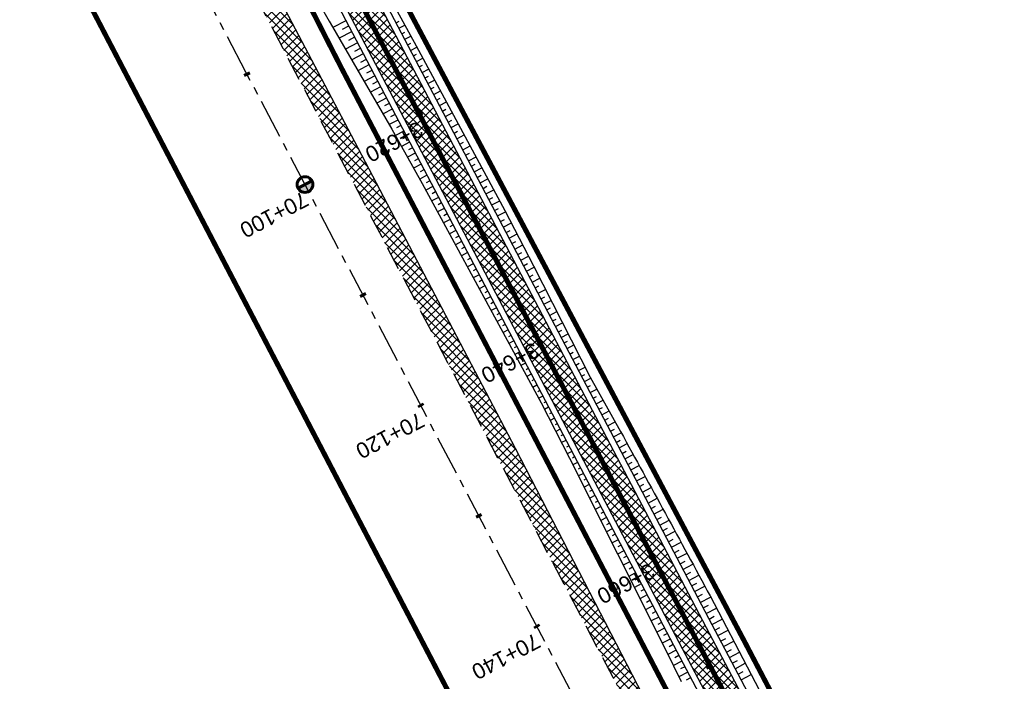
# Model space of a CAD drawing. Header units: metres. Extents: x 7529682 to 7533751, y 5721195 to 5727842.
# Tile 39 of 210: x 7531371 to 7531450, y 5724556 to 5724609. Entities that reach past the tile are written whole.
import ezdxf

# ---------------------------------------------------------------- set-up
doc = ezdxf.new("R2010")
doc.units = ezdxf.units.M
for name, pattern in [('817-dzialki-09-05-04$0$HIDDEN', [0.375, 0.25, -0.125]), ('ACAD_ISO05W100', [33, 24, -3, 0, -3, 0, -3]), ('CENTER', [50.8, 31.75, -6.35, 6.35, -6.35]), ('CENTER2', [28.575, 19.05, -3.175, 3.175, -3.175]), ('HIDDEN', [9.525, 6.35, -3.175])]:
    doc.linetypes.add(name, pattern=pattern)
for name, color, linetype in [('C-DROGI-SYTUACJA', 7, 'Continuous'), ('C-DROGI-SYTUACJA-ETYKIETY', 7, 'Continuous'), ('D-hatch-pobocza', 131, 'Continuous'), ('D-pobocza', 60, 'Continuous'), ('D-rowy', 160, 'Continuous'), ('D-skarpa', 2, 'Continuous'), ('D-skarpa-kreskowanie', 2, 'Continuous')]:
    doc.layers.add(name, color=color, linetype=linetype)
for name, color, linetype, lineweight, true_color in [('D-ewidencja-numery', 7, 'Continuous', 50, 0x40ff00), ('D-hatch-ciag-pieszo-rowerowy', 7, 'Continuous', 13, 0xff9f80), ('D-LR-etap-III', 7, '817-dzialki-09-05-04$0$HIDDEN', 50, 0x00008f)]:
    doc.layers.add(name, color=color, linetype=linetype, lineweight=lineweight, true_color=true_color)
for name, color, linetype, lineweight in [('D-krawędzie', 3, 'Continuous', 30), ('D-obrzeża', 2, 'Continuous', 30), ('D-oś', 10, 'CENTER', 30), ('D-pas-drogowy', 7, 'ACAD_ISO05W100', 50)]:
    doc.layers.add(name, color=color, linetype=linetype, lineweight=lineweight)
doc.layers.add('poprzeczki', color=7, linetype='Continuous', true_color=0x0000c7)
doc.styles.get("Standard").update_dxf_attribs({"font": 'arial.ttf'})

# ---------------------------------------------------------------- blocks, each defined once
blk = doc.blocks.new('kilometraz')
at = {"linetype": 'ByBlock', "lineweight": -2}
blk.add_hatch(color=0, dxfattribs=at).paths.add_polyline_path([(0, -0.28125, 0.41421356), (0.28125, 0, 0.41421356), (0, 0.28125)])
at = {"color": 0, "linetype": 'ByBlock', "lineweight": -2}
blk.add_line((0, 0.28125), (0, -0.28125), dxfattribs=at)
blk.add_circle((0, 0), 0.28125, dxfattribs=at)
blk = doc.blocks.new('AeccTickLine')
at = {"color": 0, "linetype": 'ByBlock', "lineweight": -2}
blk.add_line((0, 1), (0, -1), dxfattribs=at)

msp = doc.modelspace()

# ---------------------------------------------------------------- hatches: boundary and pattern name
at = {"layer": 'D-hatch-ciag-pieszo-rowerowy'}
h = msp.add_hatch(dxfattribs=at)
h.set_pattern_fill('ANSI37', color=256, scale=0.15, style=0)
h.set_pattern_definition([(45, (0.88535, 0.46493), (-0.33675960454, 0.33675960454), []), (135, (0.88535, 0.46493), (-0.33675960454, -0.33675960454), [])])
h.paths.add_polyline_path([(7531426.003, 5724559.81), (7531399.692, 5724609.942), (7531381.172, 5724645.403), (7531371.149, 5724664.426), (7531369.294, 5724662.583), (7531378.958, 5724644.242), (7531397.477, 5724608.783), (7531423.79, 5724558.646), (7531445.036, 5724518.378), (7531473.71, 5724463.87), (7531482.589, 5724446.952), (7531484.87, 5724447.986), (7531475.922, 5724465.034), (7531447.248, 5724519.543)])
at = {"layer": 'D-hatch-pobocza'}
h = msp.add_hatch(dxfattribs=at)
h.set_pattern_fill('ANSI37', color=256, scale=0.15, style=0)
h.set_pattern_definition([(45, (0, 0), (-0.33675960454, 0.33675960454), []), (135, (0, 0), (-0.33675960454, -0.33675960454), [])])
h.paths.add_polyline_path([(7531410.67, 5724574.2), (7531398.06, 5724598.28), (7531373.71, 5724644.55), (7531366.184, 5724659.134), (7531365.969, 5724658.886), (7531365.498, 5724656.917), (7531373.645, 5724641.454), (7531392.162, 5724605.999), (7531418.48, 5724555.853), (7531439.727, 5724515.582), (7531476.36, 5724446.19), (7531478.829, 5724445.626), (7531467.27, 5724466.87), (7531457.65, 5724485.09), (7531437.94, 5724521.98), (7531423.89, 5724548.61)])

# ---------------------------------------------------------------- linework, layer by layer
at = {"layer": 'C-DROGI-SYTUACJA', "color": 10, "linetype": 'CENTER2', "lineweight": 35, "ltscale": 0.2}
msp.add_lwpolyline([(7531156.869, 5725074.83), (7531166.993, 5725055.55, -0.068732), (7531168.479, 5725051.432), (7531169.1, 5725048.503, 0.068783), (7531171.89, 5725040.776), (7531203.621, 5724980.378), (7531234.8, 5724921.535), (7531259.931, 5724874.055), (7531293.333, 5724810.086), (7531313.16, 5724772.033), (7531341.529, 5724719.923, -0.009023), (7531346.533, 5724710.322), (7531363.735, 5724675.815), (7531380.065, 5724644.823), (7531398.584, 5724609.363), (7531424.897, 5724559.228), (7531446.142, 5724518.961), (7531474.816, 5724464.452), (7531498.201, 5724419.897)], format="xyb", dxfattribs=at)
at = {"layer": 'D-ewidencja-numery', "color": 12, "ltscale": 15, "true_color": 0xc70000}
msp.add_lwpolyline([(7531166.31, 5725074.58), (7531172.29, 5725062.58), (7531170.59, 5725055.606), (7531173.733, 5725044.081), (7531215.342, 5724964.86), (7531238.054, 5724921.685), (7531262.39, 5724875.283), (7531295.587, 5724811.266), (7531348.488, 5724712.363), (7531363.741, 5724682.684), (7531366.987, 5724675.865), (7531382.541, 5724646.111), (7531401.299, 5724610.875), (7531428.965, 5724558.862), (7531449.111, 5724520.398), (7531477.293, 5724465.831), (7531500.996, 5724421.113)], dxfattribs=at)
at = {"layer": 'D-krawędzie', "linetype": 'HIDDEN', "ltscale": 0.3, "flags": 128}
msp.add_lwpolyline([(7530572.01, 5726166.06), (7530620.381, 5726072.761), (7530641.555, 5726032.008), (7530660.961, 5725995.07), (7530689.128, 5725941.54), (7530707.336, 5725907.032), (7530725.256, 5725873.093), (7530743.97, 5725837.654), (7530770.527, 5725787.119), (7530787.864, 5725754.267), (7530809.898, 5725712.542), (7530824.739, 5725684.389), (7530840.856, 5725653.693), (7530860.675, 5725616.154), (7530865.283, 5725607.394), (7530878.05, 5725583.08), (7530918.172, 5725507.178), (7530950.163, 5725446.305), (7530993.419, 5725364.265), (7531022.766, 5725308.719), (7531053.81, 5725249.872), (7531081.166, 5725197.875), (7531103.902, 5725154.541), (7531128.123, 5725108.448), (7531149.3, 5725068.25), (7531167.38, 5725033.767), (7531197.165, 5724976.988), (7531228.151, 5724918.034), (7531253.153, 5724870.491), (7531286.796, 5724806.654), (7531306.74, 5724768.665), (7531335.094, 5724714.652), (7531357.319, 5724672.439), (7531373.645, 5724641.454), (7531392.162, 5724605.999), (7531418.48, 5724555.853), (7531439.727, 5724515.582), (7531468.399, 5724461.077), (7531491.782, 5724416.528), (7531531.99, 5724339.833), (7531557.227, 5724291.659), (7531569.852, 5724267.577), (7531591.376, 5724226.548), (7531610.004, 5724191.103), (7531616.883, 5724177.999), (7531629.985, 5724153.025), (7531641.007, 5724132.022), (7531664.906, 5724087.617), (7531677.644, 5724064.786), (7531683.112, 5724054.988), (7531686.753, 5724048.18), (7531695.448, 5724031.697), (7531703.749, 5724015.917), (7531709.214, 5724005.514), (7531719.389, 5723986.147), (7531726.295, 5723973), (7531732.741, 5723960.736), (7531735.13, 5723956.19)], dxfattribs=at)
at = {"layer": 'D-LR-etap-III', "ltscale": 10, "flags": 128}
msp.add_lwpolyline([(7531750.474, 5723895.103, 0.4, 0.4, 0), (7531750.505, 5723895.13, 0.4, 0.4, 0), (7531682.71, 5724022.92, 0.4, 0.4, 0), (7531619.177, 5724147.204, 0.4, 0.4, 0), (7531592.309, 5724198.489, 0.4, 0.4, 0), (7531553.264, 5724272.919, 0.4, 0.4, 0), (7531504.02, 5724366.79, 0.4, 0.4, 0), (7531482.09, 5724407.62, 0.4, 0.4, 0), (7531412.35, 5724541.183, 0.4, 0.4, 0), (7531388.464, 5724586.93, 0.4, 0.4, 0), (7531345.12, 5724669.94, 0.4, 0.4, 0), (7531127.66, 5725081.67, 0.4, 0.4, 0), (7531059.253, 5725211.041, 0.4, 0.4, 0), (7531008.007, 5725307.954, 0.4, 0.4, 0), (7530964.182, 5725390.836, 0.4, 0.4, 0), (7530914.557, 5725484.684, 0.4, 0.4, 0), (7530865.243, 5725577.494, 0.4, 0.4, 0), (7530840.085, 5725624.059, 0.4, 0.4, 0), (7530802.56, 5725694.925, 0.4, 0.4, 0), (7530755.54, 5725787.51, 0.4, 0.4, 0), (7530708.718, 5725876.303, 0.4, 0.4, 0), (7530695.12, 5725902.09, 0.4, 0.4, 0), (7530642.914, 5726001.078, 0.4, 0.4, 0), (7530634.935, 5726016.147, 0.4, 0.4, 0), (7530610.82, 5726061.93, 0.4, 0.4, 0), (7530610.82, 5726061.93, 0.4, 0.4, 0), (7530607.21, 5726063.51, 0.4, 0.4, 0), (7530597.42, 5726080.68, 0.4, 0.4, 0), (7530591.16, 5726088.44, 0.4, 0.4, 0), (7530581.28, 5726107.21, 0.4, 0.4, 0), (7530571.29, 5726130.56, 0.4, 0.4, 0), (7530549.555, 5726171.527, 0.4, 0.4, 0), (7530531.014, 5726206.474, 0.4, 0.4, 0), (7530516.461, 5726236.017, 0.4, 0.4, 0), (7530500.799, 5726266.141, 0.4, 0.4, 0), (7530491.35, 5726283.94, 0.4, 0.4, 0), (7530482.4, 5726303.41, 0.4, 0.4, 0), (7530482.4, 5726303.41, 0.4, 0.4, 0), (7530450.41, 5726357.28, 0.4, 0.4, 0), (7530397.759, 5726458.5, 0.4, 0.4, 0), (7530334.708, 5726583.665, 0.4, 0.4, 0), (7530303.939, 5726645.168, 0.4, 0.4, 0), (7530300.51, 5726651.778, 0.4, 0.4, 0), (7530289.214, 5726671.967, 0.4, 0.4, 0), (7530281.54, 5726685.57, 0.4, 0.4, 0), (7530261.371, 5726724.163, 0.4, 0.4, 0), (7530254.03, 5726738.21, 0.4, 0.4, 0), (7530197.22, 5726845.06, 0.4, 0.4, 0), (7530194.71, 5726849.15, 0.4, 0.4, 0), (7530195.92, 5726850.75, 0.4, 0.4, 0), (7530170.547, 5726892.961, 0.4, 0.4, 0), (7530143.175, 5726945.066, 0.4, 0.4, 0), (7530105.06, 5727018.32, 0.4, 0.4, 0), (7530100.06, 5727027.16, 0.4, 0.4, 0), (7530062.319, 5727099.625, 0.4, 0.4, 0), (7530015.379, 5727189.42, 0.4, 0.4, 0), (7529983.208, 5727250.207, 0.4, 0.4, 0), (7529953.284, 5727306.747, 0.4, 0.4, 0), (7529900.671, 5727406.159, 0.4, 0.4, 0), (7529890.63, 5727425.131, 0.4, 0.4, 0), (7529875.155, 5727454.426, 0.4, 0.4, 0), (7529857.56, 5727487.787, 0.4, 0.4, 0), (7529835.194, 5727530.193, 0.4, 0.4, 0), (7529811.741, 5727574.662, 0.4, 0.4, 0), (7529792.102, 5727611.923, 0.4, 0.4, 0), (7529768.066, 5727657.47, 0.4, 0.4, 0), (7529755.211, 5727682.131, 0.4, 0.4, 0), (7529753.31, 5727681.13, 0.4, 0.4, 0), (7529739.21, 5727707.77, 0.4, 0.4, 0), (7529735.395, 5727711.252, 0.4, 0.4, 0), (7529725.42, 5727730.2, 0.4, 0.4, 0), (7529723.55, 5727729.88, 0.4, 0.4, 0), (7529695.567, 5727782.932, 0.4, 0.4, 0), (7529717.68, 5727794.024, 0.4, 0.4, 0), (7529736.275, 5727758.647, 0.4, 0.4, 0), (7529736.275, 5727758.647, 0.4, 0.4, 0), (7529744.511, 5727750.406, 0.4, 0.4, 0), (7529744.511, 5727750.406, 0.4, 0.4, 0), (7529750.283, 5727738.55, 0.4, 0.4, 0), (7529777.109, 5727687.569, 0.4, 0.4, 0), (7529796.515, 5727651.33, 0.4, 0.4, 0), (7529814.938, 5727616.793, 0.4, 0.4, 0), (7529839.007, 5727572.304, 0.4, 0.4, 0), (7529860.618, 5727532.509, 0.4, 0.4, 0), (7529882.349, 5727491.504, 0.4, 0.4, 0), (7529904.865, 5727449.096, 0.4, 0.4, 0), (7529920.747, 5727418.885, 0.4, 0.4, 0), (7529946.677, 5727368.547, 0.4, 0.4, 0), (7529972.025, 5727320.573, 0.4, 0.4, 0), (7529987.74, 5727290.153, 0.4, 0.4, 0), (7529996.497, 5727273.662, 0.4, 0.4, 0), (7530017.541, 5727234.203, 0.4, 0.4, 0), (7530033.054, 5727204.864, 0.4, 0.4, 0), (7530051.623, 5727170.223, 0.4, 0.4, 0), (7530069.277, 5727137.016, 0.4, 0.4, 0), (7530089.385, 5727097.534, 0.4, 0.4, 0), (7530109.713, 5727060.747, 0.4, 0.4, 0), (7530136.77, 5727011.64, 0.4, 0.4, 0), (7530162.447, 5726962.744, 0.4, 0.4, 0), (7530187.674, 5726916.992, 0.4, 0.4, 0), (7530207.821, 5726879.335, 0.4, 0.4, 0), (7530230.626, 5726834.519, 0.4, 0.4, 0), (7530262.288, 5726776.618, 0.4, 0.4, 0), (7530277.51, 5726760.213, 0.4, 0.4, 0), (7530286.037, 5726744.107, 0.4, 0.4, 0), (7530288.097, 5726735.884, 0.4, 0.4, 0), (7530290.394, 5726725.047, 0.4, 0.4, 0), (7530296.177, 5726713.583, 0.4, 0.4, 0), (7530302.726, 5726701.182, 0.4, 0.4, 0), (7530325.685, 5726657.466, 0.4, 0.4, 0), (7530343.244, 5726623.649, 0.4, 0.4, 0), (7530360.23, 5726591.747, 0.4, 0.4, 0), (7530383.209, 5726548.059, 0.4, 0.4, 0), (7530406.018, 5726503.606, 0.4, 0.4, 0), (7530427.465, 5726462.62, 0.4, 0.4, 0), (7530447.928, 5726424.388, 0.4, 0.4, 0), (7530471.127, 5726379.921, 0.4, 0.4, 0), (7530490.501, 5726343.033, 0.4, 0.4, 0), (7530509.499, 5726306.733, 0.4, 0.4, 0), (7530529.89, 5726267.244, 0.4, 0.4, 0), (7530543.852, 5726238.99, 0.4, 0.4, 0), (7530554.809, 5726218.944, 0.4, 0.4, 0), (7530559.027, 5726212.223, 0.4, 0.4, 0), (7530563.061, 5726206.41, 0.4, 0.4, 0), (7530566.934, 5726200.464, 0.4, 0.4, 0), (7530569.771, 5726194.902, 0.4, 0.4, 0), (7530571.473, 5726191.282, 0.4, 0.4, 0), (7530572.839, 5726188.025, 0.4, 0.4, 0), (7530575.295, 5726182.035, 0.4, 0.4, 0), (7530579.737, 5726173.306, 0.4, 0.4, 0), (7530583.3, 5726167.41, 0.4, 0.4, 0), (7530593.4, 5726163.33, 0.4, 0.4, 0), (7530598.618, 5726155.264, 0.4, 0.4, 0), (7530608.258, 5726140.497, 0.4, 0.4, 0), (7530603.27, 5726136.83, 0.4, 0.4, 0), (7530606.53, 5726131.84, 0.4, 0.4, 0), (7530604.239, 5726124.217, 0.4, 0.4, 0), (7530605.847, 5726121.63, 0.4, 0.4, 0), (7530608.972, 5726116.164, 0.4, 0.4, 0), (7530618.114, 5726097.791, 0.4, 0.4, 0), (7530651.213, 5726034.96, 0.4, 0.4, 0), (7530670.244, 5725998.611, 0.4, 0.4, 0), (7530698.075, 5725945.953, 0.4, 0.4, 0), (7530716.506, 5725911.305, 0.4, 0.4, 0), (7530735.223, 5725875.667, 0.4, 0.4, 0), (7530752.504, 5725842.155, 0.4, 0.4, 0), (7530778.311, 5725793.501, 0.4, 0.4, 0), (7530797.5, 5725756.382, 0.4, 0.4, 0), (7530812.519, 5725728.289, 0.4, 0.4, 0), (7530820.039, 5725713.16, 0.4, 0.4, 0), (7530822.422, 5725710.194, 0.4, 0.4, 0), (7530833.155, 5725688.801, 0.4, 0.4, 0), (7530849.629, 5725656.159, 0.4, 0.4, 0), (7530867.983, 5725621.964, 0.4, 0.4, 0), (7530872.63, 5725612.888, 0.4, 0.4, 0), (7530880.354, 5725597.595, 0.4, 0.4, 0), (7530883.839, 5725593.389, 0.4, 0.4, 0), (7530891.782, 5725587.763, 0.4, 0.4, 0), (7530895.039, 5725584.281, 0.4, 0.4, 0), (7530897.034, 5725580.941, 0.4, 0.4, 0), (7530900.952, 5725579.946, 0.4, 0.4, 0), (7530904.81, 5725571.977, 0.4, 0.4, 0), (7530903.682, 5725568.566, 0.4, 0.4, 0), (7530908.901, 5725558.845, 0.4, 0.4, 0), (7530910.252, 5725545.672, 0.4, 0.4, 0), (7530912.873, 5725538.646, 0.4, 0.4, 0), (7530945.278, 5725478.464, 0.4, 0.4, 0), (7530959.692, 5725450.246, 0.4, 0.4, 0), (7531002.827, 5725368.192, 0.4, 0.4, 0), (7531044.704, 5725290.314, 0.4, 0.4, 0), (7531064.099, 5725253.213, 0.4, 0.4, 0), (7531083.01, 5725216.678, 0.4, 0.4, 0), (7531113.013, 5725158.466, 0.4, 0.4, 0), (7531137.364, 5725113.071, 0.4, 0.4, 0), (7531150.831, 5725086.712, 0.4, 0.4, 0), (7531159.746, 5725076.641, 0.4, 0.4, 0), (7531166.31, 5725074.58, 0.4, 0.4, 0), (7531172.29, 5725062.58, 0.4, 0.4, 0), (7531170.59, 5725055.606, 0.4, 0.4, 0), (7531173.733, 5725044.081, 0.4, 0.4, 0), (7531215.342, 5724964.86, 0.4, 0.4, 0), (7531238.054, 5724921.685, 0.4, 0.4, 0), (7531262.39, 5724875.283, 0.4, 0.4, 0), (7531295.587, 5724811.266, 0.4, 0.4, 0), (7531348.488, 5724712.363, 0.4, 0.4, 0), (7531363.741, 5724682.684, 0.4, 0.4, 0), (7531366.987, 5724675.865, 0.4, 0.4, 0), (7531382.541, 5724646.111, 0.4, 0.4, 0), (7531401.299, 5724610.875, 0.4, 0.4, 0), (7531428.965, 5724558.862, 0.4, 0.4, 0), (7531449.111, 5724520.398, 0.4, 0.4, 0), (7531477.293, 5724465.831, 0.4, 0.4, 0), (7531500.996, 5724421.113, 0.4, 0.4, 0), (7531512.122, 5724400.549, 0.4, 0.4, 0), (7531513.782, 5724396.757, 0.4, 0.4, 0), (7531526.32, 5724379.39, 0.4, 0.4, 0), (7531566.784, 5724302.736, 0.4, 0.4, 0), (7531612.277, 5724225.61, 0.4, 0.4, 0), (7531620.493, 5724210.548, 0.4, 0.4, 0), (7531631.578, 5724196.258, 0.4, 0.4, 0), (7531653.484, 5724152.434, 0.4, 0.4, 0), (7531661.151, 5724128.494, 0.4, 0.4, 0), (7531673.881, 5724101.186, 0.4, 0.4, 0), (7531684.691, 5724081.184, 0.4, 0.4, 0), (7531699.212, 5724051.17, 0.4, 0.4, 0), (7531704.034, 5724040.584, 0.4, 0.4, 0), (7531704.034, 5724040.584, 0.4, 0.4, 0), (7531703.913, 5724037.17, 0.4, 0.4, 0), (7531736.42, 5723969.232, 0.4, 0.4, 0), (7531738.285, 5723967.699, 0.4, 0.4, 0), (7531742.181, 5723962.346, 0.4, 0.4, 0), (7531744.286, 5723958.616, 0.4, 0.4, 0), (7531755.393, 5723944.193, 0.4, 0.4, 0), (7531758.69, 5723936.76, 0.4, 0.4, 0), (7531780.08, 5723929.25, 0.4, 0.4, 0), (7531792.612, 5723906.338, 0.4, 0.4, 0), (7531792.612, 5723906.338, 0.4, 0.4, 0), (7531756.962, 5723883.055, 0.4, 0.4, 0), (7531750.46, 5723895.13, 0.4, 0.4, 0), (7531750.46, 5723895.13, 0, 0, 0)], format="xyseb", dxfattribs=at)
at = {"layer": 'D-obrzeża'}
msp.add_lwpolyline([(7531162.547, 5725061.318), (7531165.882, 5725054.959, -0.068574), (7531167.27, 5725051.106), (7531167.915, 5725048.068, 0.068789), (7531170.704, 5725040.34), (7531202.515, 5724979.795), (7531233.696, 5724920.95), (7531258.824, 5724873.473), (7531292.225, 5724809.507), (7531312.052, 5724771.454), (7531340.423, 5724719.339, -0.00902), (7531345.426, 5724709.741), (7531362.629, 5724675.233), (7531378.958, 5724644.242), (7531397.477, 5724608.783), (7531423.79, 5724558.646), (7531445.036, 5724518.378), (7531473.71, 5724463.87), (7531497.095, 5724419.316), (7531505.905, 5724402.511, -0.033171), (7531508.586, 5724396.451), (7531511.248, 5724389.164)], format="xyb", dxfattribs=at)
msp.add_lwpolyline([(7531484.87, 5724447.986), (7531475.922, 5724465.034), (7531447.248, 5724519.543), (7531426.003, 5724559.81), (7531399.692, 5724609.942), (7531381.172, 5724645.403), (7531371.149, 5724664.426)], dxfattribs=at)
at = {"layer": 'D-oś', "ltscale": 0.1}
msp.add_lwpolyline([(7531488.683, 5724414.901), (7531465.302, 5724459.448), (7531436.63, 5724513.951), (7531415.383, 5724554.223), (7531389.061, 5724604.375), (7531370.545, 5724639.828), (7531354.222, 5724670.808), (7531331.996, 5724713.024), (7531303.641, 5724767.038), (7531283.699, 5724805.024), (7531250.055, 5724868.862), (7531225.053, 5724916.406), (7531194.065, 5724975.362), (7531164.28, 5725032.142), (7531146.202, 5725066.622)], dxfattribs=at)
at = {"layer": 'D-pas-drogowy', "ltscale": 0.2, "flags": 128}
msp.add_lwpolyline([(7531633.019, 5724182.834, 0.4, 0.4, 0), (7531617.559, 5724211.608, 0.4, 0.4, 0), (7531566.784, 5724302.736, 0.4, 0.4, 0), (7531538.419, 5724356.47, 0.4, 0.4, 0), (7531526.32, 5724379.39, 0.4, 0.4, 0), (7531516.102, 5724393.607, 0.4, 0.4, 0.001485), (7531513.78, 5724396.838, 0.4, 0.4, 0), (7531501.87, 5724413.41, 0.4, 0.4, 0), (7531474.926, 5724464.508, 0.4, 0.4, 0), (7531446.2, 5724518.992, 0.4, 0.4, 0), (7531424.962, 5724559.262, 0.4, 0.4, 0), (7531398.444, 5724609.566, 0.4, 0.4, 0), (7531379.647, 5724645.216, 0.4, 0.4, 0), (7531365.23, 5724672.56, 0.4, 0.4, 0), (7531341.306, 5724717.915, 0.4, 0.4, 0), (7531312.9, 5724771.789, 0.4, 0.4, 0), (7531292.591, 5724810.307, 0.4, 0.4, 0), (7531259.392, 5724873.271, 0.4, 0.4, 0), (7531233.74, 5724921.923, 0.4, 0.4, 0), (7531203.073, 5724980.092, 0.4, 0.4, 0), (7531173.471, 5725036.225, 0.4, 0.4, 0), (7531168.27, 5725046.09, 0.4, 0.4, 0), (7531172.29, 5725062.58, 0.4, 0.4, 0), (7531166.31, 5725074.58, 0.4, 0.4, 0), (7531150.32, 5725079.6, 0.4, 0.4, 0), (7531141.5, 5725096.43, 0.4, 0.4, 0), (7531109.312, 5725157.814, 0.4, 0.4, 0), (7531086.641, 5725201.048, 0.4, 0.4, 0), (7531059.198, 5725253.384, 0.4, 0.4, 0), (7531028.207, 5725312.489, 0.4, 0.4, 0), (7530999.105, 5725367.99, 0.4, 0.4, 0), (7530956.248, 5725449.725, 0.4, 0.4, 0), (7530924.398, 5725510.464, 0.4, 0.4, 0), (7530897.51, 5725561.74, 0.4, 0.4, 0), (7530894.46, 5725566.14, 0.4, 0.4, 0), (7530892.16, 5725570.49, 0.4, 0.4, 0), (7530869.363, 5725613.307, 0.4, 0.4, 0), (7530861.694, 5725627.705, 0.4, 0.4, 0), (7530852.74, 5725644.52, 0.4, 0.4, 0), (7530831.51, 5725684.2, 0.4, 0.4, 0), (7530811.13, 5725722.52, 0.4, 0.4, 0), (7530792.348, 5725757.941, 0.4, 0.4, 0), (7530768.03, 5725803.8, 0.4, 0.4, 0), (7530748.769, 5725840.179, 0.4, 0.4, 0), (7530727.7, 5725879.97, 0.4, 0.4, 0), (7530712.098, 5725909.545, 0.4, 0.4, 0), (7530693.644, 5725944.645, 0.4, 0.4, 0), (7530665.702, 5725997.539, 0.4, 0.4, 0), (7530641.76, 5726042.88, 0.4, 0.4, 0), (7530616.5, 5726091.48, 0.4, 0.4, 0), (7530604.628, 5726114.32, 0.4, 0.4, -0.007763), (7530602.5, 5726118.43, 0.4, 0.4, 0), (7530603.992, 5726123.395, 0.4, 0.4, 0), (7530606.53, 5726131.84, 0.4, 0.4, 0), (7530603.27, 5726136.83, 0.4, 0.4, 0), (7530593.776, 5726151.369, 0.4, 0.4, 0), (7530590.203, 5726156.84, 0.4, 0.4, 0), (7530583.3, 5726167.41, 0.4, 0.4, 0), (7530580.578, 5726170.428, 0.4, 0.4, 0), (7530575.85, 5726175.67, 0.4, 0.4, 0), (7530569.01, 5726186.66, 0.4, 0.4, 0), (7530562.555, 5726199.189, 0.4, 0.4, 0), (7530555.67, 5726211.39, 0.4, 0.4, 0), (7530548.29, 5726224.23, 0.4, 0.4, 0), (7530540.58, 5726237.71, 0.4, 0.4, 0), (7530532.68, 5726252.65, 0.4, 0.4, 0), (7530524.06, 5726269.35, 0.4, 0.4, 0), (7530502.82, 5726309.91, 0.4, 0.4, 0), (7530488.83, 5726336.63, 0.4, 0.4, 0), (7530466.03, 5726380.16, 0.4, 0.4, 0), (7530438.47, 5726432.77, 0.4, 0.4, 0), (7530424.53, 5726459.09, 0.4, 0.4, 0), (7530401.63, 5726502.97, 0.4, 0.4, 0), (7530383.38, 5726538.06, 0.4, 0.4, 0), (7530353.97, 5726593.52, 0.4, 0.4, 0), (7530338.47, 5726622.74, 0.4, 0.4, 0), (7530322.01, 5726653.88, 0.4, 0.4, 0), (7530297.54, 5726700.33, 0.4, 0.4, 0), (7530287.38, 5726719.6, 0.4, 0.4, 0), (7530285.95, 5726722.316, 0.4, 0.4, 0), (7530280.26, 5726733.12, 0.4, 0.4, 0), (7530266.73, 5726758.74, 0.4, 0.4, 0), (7530260.42, 5726770.47, 0.4, 0.4, 0), (7530253.25, 5726783.82, 0.4, 0.4, 0), (7530244.95, 5726799.33, 0.4, 0.4, 0), (7530239.39, 5726808.49, 0.4, 0.4, 0), (7530238.29, 5726807.9, 0.4, 0.4, 0), (7530218.11, 5726850.67, 0.4, 0.4, 0), (7530175.907, 5726928.168, 0.4, 0.4, 0), (7530096.68, 5727076.15, 0.4, 0.4, 0), (7530094.68, 5727079.89, 0.4, 0.4, 0), (7530064.597, 5727135.523, 0.4, 0.4, 0), (7530046.731, 5727168.892, 0.4, 0.4, 0), (7530025.803, 5727208.461, 0.4, 0.4, 0), (7530012.847, 5727232.979, 0.4, 0.4, 0), (7529994.15, 5727268.45, 0.4, 0.4, 0), (7529981.671, 5727291.93, 0.4, 0.4, 0), (7529949.89, 5727351.73, 0.4, 0.4, 0), (7529924.75, 5727399.03, 0.4, 0.4, 0), (7529915.516, 5727417.1, 0.4, 0.4, 0), (7529885.83, 5727475.19, 0.4, 0.4, 0), (7529862.56, 5727519.97, 0.4, 0.4, 0), (7529852.985, 5727538.191, 0.4, 0.4, 0), (7529836.513, 5727569.511, 0.4, 0.4, 0), (7529815.369, 5727609.141, 0.4, 0.4, 0), (7529792.795, 5727651.247, 0.4, 0.4, 0), (7529774.199, 5727685.858, 0.4, 0.4, 0), (7529746.966, 5727736.059, 0.4, 0.4, 0), (7529733.92, 5727757.62, 0.4, 0.4, 0), (7529708.607, 5727806.389, 0.4, 0.4, 0), (7529688.492, 5727796.345, 0.4, 0.4, 0), (7529723.55, 5727729.88, 0.4, 0.4, 0), (7529725.42, 5727730.2, 0.4, 0.4, 0), (7529735.38, 5727711.28, 0.4, 0.4, 0), (7529739.21, 5727707.77, 0.4, 0.4, 0), (7529753.31, 5727681.13, 0.4, 0.4, 0), (7529755.178, 5727682.114, 0.4, 0.4, 0), (7529792.102, 5727611.923, 0.4, 0.4, 0), (7529811.741, 5727574.662, 0.4, 0.4, 0), (7529835.194, 5727530.193, 0.4, 0.4, 0), (7529857.56, 5727487.787, 0.4, 0.4, 0), (7529875.155, 5727454.426, 0.4, 0.4, 0), (7529890.63, 5727425.131, 0.4, 0.4, 0), (7529900.671, 5727406.159, 0.4, 0.4, 0), (7529953.284, 5727306.747, 0.4, 0.4, 0), (7529983.208, 5727250.207, 0.4, 0.4, 0), (7530015.379, 5727189.42, 0.4, 0.4, 0), (7530062.319, 5727099.625, 0.4, 0.4, 0), (7530100.06, 5727027.16, 0.4, 0.4, 0), (7530105.06, 5727018.32, 0.4, 0.4, 0), (7530143.175, 5726945.066, 0.4, 0.4, 0), (7530170.547, 5726892.961, 0.4, 0.4, 0), (7530195.92, 5726850.75, 0.4, 0.4, 0), (7530194.71, 5726849.15, 0.4, 0.4, 0), (7530197.22, 5726845.06, 0.4, 0.4, 0), (7530254.03, 5726738.21, 0.4, 0.4, 0), (7530261.371, 5726724.163, 0.4, 0.4, 0), (7530281.54, 5726685.57, 0.4, 0.4, 0), (7530289.214, 5726671.967, 0.4, 0.4, 0), (7530300.51, 5726651.778, 0.4, 0.4, 0), (7530303.939, 5726645.168, 0.4, 0.4, 0), (7530334.708, 5726583.665, 0.4, 0.4, 0), (7530397.759, 5726458.5, 0.4, 0.4, 0), (7530450.41, 5726357.28, 0.4, 0.4, 0), (7530482.4, 5726303.41, 0.4, 0.4, 0), (7530483.688, 5726301.003, 0.4, 0.4, 0), (7530491.35, 5726283.94, 0.4, 0.4, 0), (7530512.67, 5726243.78, 0.4, 0.4, 0), (7530529.43, 5726209.46, 0.4, 0.4, 0), (7530571.29, 5726130.56, 0.4, 0.4, 0), (7530581.28, 5726107.21, 0.4, 0.4, 0), (7530591.16, 5726088.44, 0.4, 0.4, 0), (7530597.42, 5726080.68, 0.4, 0.4, 0), (7530607.21, 5726063.51, 0.4, 0.4, 0), (7530610.82, 5726061.93, 0.4, 0.4, 0), (7530634.935, 5726016.147, 0.4, 0.4, 0), (7530642.914, 5726001.078, 0.4, 0.4, 0), (7530695.12, 5725902.09, 0.4, 0.4, 0), (7530708.718, 5725876.303, 0.4, 0.4, 0), (7530755.54, 5725787.51, 0.4, 0.4, 0), (7530802.56, 5725694.925, 0.4, 0.4, 0), (7530840.085, 5725624.059, 0.4, 0.4, 0), (7530865.243, 5725577.494, 0.4, 0.4, 0), (7530914.557, 5725484.684, 0.4, 0.4, 0), (7530964.182, 5725390.836, 0.4, 0.4, 0), (7531008.007, 5725307.954, 0.4, 0.4, 0), (7531059.253, 5725211.041, 0.4, 0.4, 0), (7531127.66, 5725081.67, 0.4, 0.4, 0), (7531345.12, 5724669.94, 0.4, 0.4, 0), (7531388.464, 5724586.93, 0.4, 0.4, 0), (7531412.35, 5724541.183, 0.4, 0.4, 0), (7531482.09, 5724407.62, 0.4, 0.4, 0), (7531504.02, 5724366.79, 0.4, 0.4, 0), (7531519.374, 5724337.52, 0.4, 0.4, 0), (7531563.749, 5724252.932, 0.4, 0.4, 0), (7531602.175, 5724179.681, 0.4, 0.4, 0), (7531619.177, 5724147.204, 0.4, 0.4, 0), (7531625.038, 5724135.635, 0.4, 0.4, 0), (7531656.796, 5724073.316, 0.4, 0.4, 0), (7531675.12, 5724037.36, 0.4, 0.4, 0), (7531682.71, 5724022.92, 0.4, 0.4, 0), (7531705.565, 5723979.811, 0.4, 0.4, 0), (7531736.606, 5723921.262, 0.4, 0.4, 0), (7531750.46, 5723895.13, 0.4, 0.4, 0), (7531740.77, 5723886.56, 0.4, 0.4, 0), (7531732.86, 5723885, 0.4, 0.4, 0), (7531722.18, 5723887.77, 0.4, 0.4, 0), (7531729.87, 5723862.17, 0.4, 0.4, 0), (7531742.92, 5723861.93, 0.4, 0.4, 0), (7531763.71, 5723859.52, 0.4, 0.4, 0), (7531768.42, 5723854.12, 0.4, 0.4, 0), (7531787.42, 5723817.97, 0.4, 0.4, 0), (7531795.57, 5723809.82, 0.4, 0.4, 0), (7531816.347, 5723819.85, 0.4, 0.4, 0), (7531816.347, 5723819.85, 0.4, 0.4, 0), (7531805.06, 5723843.23, 0.4, 0.4, 0), (7531803.61, 5723886.23, 0.4, 0.4, 0), (7531803.61, 5723886.23, 0.4, 0.4, 0), (7531780.08, 5723929.25, 0.4, 0.4, 0), (7531758.69, 5723936.76, 0.4, 0.4, 0), (7531749.359, 5723946.412, 0.4, 0.4, 0), (7531742.71, 5723953.29, 0.4, 0.4, 0), (7531735.177, 5723967.878, 0.4, 0.4, 0), (7531722.37, 5723992.68, 0.4, 0.4, 0), (7531705.042, 5724030.886, 0.4, 0.4, 0), (7531699.47, 5724043.17, 0.4, 0.4, 0), (7531692.69, 5724058.11, 0.4, 0.4, 0), (7531679.672, 5724084.017, 0.4, 0.4, 0), (7531674.55, 5724094.21, 0.4, 0.4, 0), (7531666.633, 5724114.003, 0.4, 0.4, 0), (7531649, 5724153.82, 0.4, 0.4, 0), (7531641.49, 5724149.34, 0.4, 0.4, 0), (7531626.04, 5724179.34, 0.4, 0.4, 0), (7531633.03, 5724182.84, 0, 0, 0)], format="xyseb", dxfattribs=at)
at = {"layer": 'D-pobocza'}
for points in [[(7531485.326, 5724448.193), (7531476.365, 5724465.266), (7531447.69, 5724519.776), (7531426.445, 5724560.043), (7531400.135, 5724610.174), (7531381.615, 5724645.636), (7531371.52, 5724664.794)], [(7531369.222, 5724661.648), (7531378.515, 5724644.01), (7531397.034, 5724608.551), (7531423.348, 5724558.413), (7531444.594, 5724518.145), (7531473.267, 5724463.637), (7531482.133, 5724446.746)], [(7531478.829, 5724445.626), (7531467.27, 5724466.87), (7531457.65, 5724485.09), (7531437.94, 5724521.98), (7531423.89, 5724548.61), (7531410.67, 5724574.2), (7531398.06, 5724598.28), (7531373.71, 5724644.55), (7531366.184, 5724659.134)]]:
    msp.add_lwpolyline(points, dxfattribs=at)
at = {"layer": 'D-rowy', "linetype": 'HIDDEN', "ltscale": 0.1, "const_width": 0.4, "flags": 128}
msp.add_lwpolyline([(7531506.121, 5724397.133), (7531489.191, 5724429.341), (7531483.4, 5724440.512), (7531478.412, 5724450.147), (7531462.901, 5724479.304), (7531434.633, 5724532.162), (7531396.749, 5724604.645), (7531378.596, 5724640.173), (7531368.21, 5724659.05), (7531363.9, 5724666.92), (7531355.877, 5724682.662), (7531338.033, 5724716.835), (7531309.902, 5724770.333), (7531304.158, 5724781.147), (7531299.737, 5724789.052), (7531294.93, 5724798.468), (7531279.862, 5724827.641), (7531247.715, 5724888.417), (7531220.373, 5724940.873), (7531195.514, 5724987.527), (7531168.706, 5725038.836), (7531161.296, 5725053.455), (7531161.296, 5725053.455)], dxfattribs=at)
at = {"layer": 'D-skarpa', "linetype": 'Continuous'}
msp.add_lwpolyline([(7531368.751, 5724662.044), (7531371.277, 5724657.732), (7531373.117, 5724653.05), (7531374.88, 5724648.328), (7531377.146, 5724643.87), (7531377.378, 5724643.407), (7531379.373, 5724639.405), (7531381.621, 5724634.938), (7531388.414, 5724621.563), (7531390.816, 5724617.177), (7531392.586, 5724613.972), (7531393.249, 5724612.807), (7531395.735, 5724608.464), (7531395.995, 5724608.01), (7531398.251, 5724604.131), (7531400.767, 5724599.805), (7531403.198, 5724595.434), (7531412.737, 5724577.853), (7531415.022, 5724573.406), (7531422.697, 5724558.074), (7531423.974, 5724555.51)], dxfattribs=at)
msp.add_lwpolyline([(7531400.586, 5724610.408), (7531402.713, 5724606.473), (7531409.837, 5724593.271), (7531412.133, 5724588.83), (7531416.675, 5724579.92), (7531419.103, 5724575.547, -0.001941), (7531426.28, 5724562.374), (7531427.277, 5724560.478), (7531428.595, 5724557.949), (7531448.318, 5724520.109)], format="xyb", dxfattribs=at)
at = {"layer": 'D-skarpa-kreskowanie', "linetype": 'Continuous'}
for p, q in [((7531397.067, 5724608.488, 109.024), (7531396.033, 5724607.946, 108.246)), ((7531397.299, 5724608.046, 109.024), (7531396.792, 5724607.779, 108.642)), ((7531401.104, 5724608.328, 109.153), (7531401.34, 5724608.452, 108.975)), ((7531401.336, 5724607.885, 109.153), (7531401.814, 5724608.136, 108.793)), ((7531397.531, 5724607.603, 109.024), (7531396.536, 5724607.08, 108.274)), ((7531401.569, 5724607.442, 109.153), (7531401.81, 5724607.569, 108.971)), ((7531401.801, 5724606.999, 109.153), (7531402.289, 5724607.256, 108.785)), ((7531397.996, 5724606.717, 109.023), (7531397.039, 5724606.215, 108.303)), ((7531397.764, 5724607.16, 109.023), (7531397.276, 5724606.904, 108.656)), ((7531402.033, 5724606.557, 109.152), (7531402.28, 5724606.686, 108.967)), ((7531398.461, 5724605.832, 109.023), (7531397.542, 5724605.35, 108.331)), ((7531398.229, 5724606.275, 109.023), (7531397.76, 5724606.029, 108.67)), ((7531402.266, 5724606.114, 109.152), (7531402.765, 5724606.376, 108.776)), ((7531402.498, 5724605.671, 109.152), (7531402.75, 5724605.804, 108.962)), ((7531398.926, 5724604.946, 109.022), (7531398.045, 5724604.484, 108.36)), ((7531398.693, 5724605.389, 109.023), (7531398.244, 5724605.153, 108.684)), ((7531402.73, 5724605.228, 109.152), (7531403.24, 5724605.496, 108.768)), ((7531402.963, 5724604.786, 109.152), (7531403.22, 5724604.921, 108.958)), ((7531399.39, 5724604.061, 109.022), (7531398.549, 5724603.619, 108.388)), ((7531399.158, 5724604.504, 109.022), (7531398.727, 5724604.278, 108.698)), ((7531403.195, 5724604.343, 109.151), (7531403.715, 5724604.616, 108.76)), ((7531399.623, 5724603.618, 109.022), (7531399.211, 5724603.402, 108.712)), ((7531403.427, 5724603.9, 109.151), (7531403.69, 5724604.038, 108.954)), ((7531403.66, 5724603.458, 109.151), (7531404.19, 5724603.736, 108.752)), ((7531399.855, 5724603.176, 109.022), (7531399.052, 5724602.754, 108.417)), ((7531400.087, 5724602.733, 109.021), (7531399.695, 5724602.527, 108.726)), ((7531403.892, 5724603.015, 109.151), (7531404.16, 5724603.155, 108.949)), ((7531404.125, 5724602.572, 109.151), (7531404.665, 5724602.856, 108.744)), ((7531400.32, 5724602.29, 109.021), (7531399.555, 5724601.889, 108.445)), ((7531400.552, 5724601.847, 109.021), (7531400.179, 5724601.652, 108.74)), ((7531404.357, 5724602.129, 109.15), (7531404.629, 5724602.272, 108.945)), ((7531404.589, 5724601.687, 109.15), (7531405.14, 5724601.975, 108.736)), ((7531400.784, 5724601.405, 109.021), (7531400.058, 5724601.023, 108.474)), ((7531401.017, 5724600.962, 109.021), (7531400.663, 5724600.776, 108.754)), ((7531404.822, 5724601.244, 109.15), (7531405.099, 5724601.39, 108.941)), ((7531405.054, 5724600.801, 109.15), (7531405.614, 5724601.095, 108.728)), ((7531401.249, 5724600.519, 109.02), (7531400.561, 5724600.158, 108.502)), ((7531405.286, 5724600.358, 109.15), (7531405.569, 5724600.507, 108.937)), ((7531405.519, 5724599.916, 109.149), (7531406.089, 5724600.215, 108.72)), ((7531401.714, 5724599.634, 109.02), (7531401.054, 5724599.287, 108.523)), ((7531401.482, 5724600.076, 109.02), (7531401.146, 5724599.9, 108.768)), ((7531405.751, 5724599.473, 109.149), (7531406.039, 5724599.624, 108.933)), ((7531405.983, 5724599.03, 109.149), (7531406.564, 5724599.335, 108.712)), ((7531402.179, 5724598.748, 109.02), (7531401.541, 5724598.413, 108.539)), ((7531401.946, 5724599.191, 109.02), (7531401.622, 5724599.021, 108.776)), ((7531406.216, 5724598.588, 109.149), (7531406.509, 5724598.741, 108.928)), ((7531402.643, 5724597.863, 109.019), (7531402.027, 5724597.539, 108.555)), ((7531402.411, 5724598.306, 109.02), (7531402.097, 5724598.141, 108.783)), ((7531406.448, 5724598.145, 109.149), (7531407.039, 5724598.455, 108.704)), ((7531406.68, 5724597.702, 109.149), (7531406.979, 5724597.859, 108.924)), ((7531403.108, 5724596.977, 109.019), (7531402.513, 5724596.665, 108.571)), ((7531402.876, 5724597.42, 109.019), (7531402.573, 5724597.261, 108.791)), ((7531406.913, 5724597.259, 109.148), (7531407.514, 5724597.575, 108.695)), ((7531407.145, 5724596.817, 109.148), (7531407.448, 5724596.976, 108.92)), ((7531403.34, 5724596.535, 109.019), (7531403.048, 5724596.381, 108.799)), ((7531407.378, 5724596.374, 109.148), (7531407.989, 5724596.695, 108.687)), ((7531403.573, 5724596.092, 109.019), (7531402.999, 5724595.791, 108.587)), ((7531403.805, 5724595.649, 109.018), (7531403.523, 5724595.501, 108.806)), ((7531407.61, 5724595.931, 109.148), (7531407.918, 5724596.093, 108.916)), ((7531407.842, 5724595.488, 109.148), (7531408.464, 5724595.815, 108.679)), ((7531404.038, 5724595.206, 109.018), (7531403.48, 5724594.914, 108.598)), ((7531404.27, 5724594.764, 109.018), (7531403.994, 5724594.619, 108.81)), ((7531408.075, 5724595.046, 109.147), (7531408.388, 5724595.21, 108.911)), ((7531408.307, 5724594.603, 109.147), (7531408.939, 5724594.935, 108.671)), ((7531404.502, 5724594.321, 109.018), (7531403.957, 5724594.035, 108.607)), ((7531404.735, 5724593.878, 109.018), (7531404.465, 5724593.737, 108.815)), ((7531408.539, 5724594.16, 109.147), (7531408.858, 5724594.327, 108.907)), ((7531408.772, 5724593.718, 109.147), (7531409.414, 5724594.055, 108.663)), ((7531404.967, 5724593.435, 109.017), (7531404.434, 5724593.156, 108.616)), ((7531405.199, 5724592.993, 109.017), (7531404.936, 5724592.854, 108.819)), ((7531409.004, 5724593.275, 109.147), (7531409.328, 5724593.445, 108.903)), ((7531409.236, 5724592.832, 109.146), (7531409.887, 5724593.174, 108.656)), ((7531405.432, 5724592.55, 109.017), (7531404.911, 5724592.277, 108.625)), ((7531409.469, 5724592.389, 109.146), (7531409.793, 5724592.559, 108.902)), ((7531409.701, 5724591.947, 109.146), (7531410.346, 5724592.285, 108.66)), ((7531405.896, 5724591.665, 109.017), (7531405.388, 5724591.398, 108.634)), ((7531405.664, 5724592.107, 109.017), (7531405.407, 5724591.972, 108.823)), ((7531409.934, 5724591.504, 109.146), (7531410.255, 5724591.672, 108.904)), ((7531406.361, 5724590.779, 109.016), (7531405.865, 5724590.519, 108.642)), ((7531406.129, 5724591.222, 109.016), (7531405.878, 5724591.09, 108.827)), ((7531410.166, 5724591.061, 109.146), (7531410.806, 5724591.397, 108.664)), ((7531410.398, 5724590.618, 109.145), (7531410.717, 5724590.786, 108.906)), ((7531406.826, 5724589.894, 109.016), (7531406.342, 5724589.64, 108.651)), ((7531406.594, 5724590.336, 109.016), (7531406.348, 5724590.208, 108.831)), ((7531410.631, 5724590.176, 109.145), (7531411.265, 5724590.509, 108.668)), ((7531410.863, 5724589.733, 109.145), (7531411.179, 5724589.899, 108.907)), ((7531407.058, 5724589.451, 109.016), (7531406.819, 5724589.325, 108.836)), ((7531411.095, 5724589.29, 109.145), (7531411.724, 5724589.62, 108.671)), ((7531407.291, 5724589.008, 109.015), (7531406.819, 5724588.761, 108.66)), ((7531407.523, 5724588.565, 109.015), (7531407.29, 5724588.443, 108.84)), ((7531411.328, 5724588.848, 109.145), (7531411.641, 5724589.012, 108.909)), ((7531411.56, 5724588.405, 109.144), (7531412.183, 5724588.732, 108.676)), ((7531407.755, 5724588.123, 109.015), (7531407.296, 5724587.881, 108.669)), ((7531407.988, 5724587.68, 109.015), (7531407.761, 5724587.561, 108.844)), ((7531411.792, 5724587.962, 109.144), (7531412.101, 5724588.124, 108.912)), ((7531412.025, 5724587.519, 109.144), (7531412.637, 5724587.841, 108.683)), ((7531408.22, 5724587.237, 109.015), (7531407.773, 5724587.002, 108.678)), ((7531408.452, 5724586.795, 109.014), (7531408.232, 5724586.679, 108.848)), ((7531412.257, 5724587.077, 109.144), (7531412.561, 5724587.236, 108.915)), ((7531412.489, 5724586.634, 109.144), (7531413.091, 5724586.95, 108.691)), ((7531408.685, 5724586.352, 109.014), (7531408.249, 5724586.123, 108.686)), ((7531408.917, 5724585.909, 109.014), (7531408.703, 5724585.796, 108.852)), ((7531412.722, 5724586.191, 109.143), (7531413.02, 5724586.348, 108.919)), ((7531412.954, 5724585.748, 109.143), (7531413.545, 5724586.059, 108.698)), ((7531409.149, 5724585.466, 109.014), (7531408.726, 5724585.244, 108.695)), ((7531413.187, 5724585.306, 109.143), (7531413.479, 5724585.459, 108.922)), ((7531413.419, 5724584.863, 109.143), (7531414, 5724585.168, 108.706)), ((7531409.382, 5724585.024, 109.014), (7531409.173, 5724584.914, 108.857)), ((7531409.614, 5724584.581, 109.013), (7531409.203, 5724584.365, 108.704)), ((7531413.651, 5724584.42, 109.143), (7531413.939, 5724584.571, 108.926)), ((7531409.847, 5724584.138, 109.013), (7531409.644, 5724584.032, 108.861)), ((7531410.079, 5724583.695, 109.013), (7531409.68, 5724583.486, 108.713)), ((7531413.884, 5724583.977, 109.142), (7531414.454, 5724584.277, 108.713)), ((7531414.116, 5724583.535, 109.142), (7531414.398, 5724583.683, 108.93)), ((7531410.311, 5724583.253, 109.013), (7531410.115, 5724583.15, 108.865)), ((7531410.544, 5724582.81, 109.013), (7531410.157, 5724582.607, 108.722)), ((7531414.348, 5724583.092, 109.142), (7531414.908, 5724583.386, 108.721)), ((7531414.581, 5724582.649, 109.142), (7531414.858, 5724582.795, 108.933)), ((7531410.776, 5724582.367, 109.012), (7531410.586, 5724582.267, 108.869)), ((7531414.813, 5724582.207, 109.142), (7531415.362, 5724582.495, 108.728)), ((7531411.008, 5724581.925, 109.012), (7531410.634, 5724581.728, 108.73)), ((7531411.241, 5724581.482, 109.012), (7531411.057, 5724581.385, 108.873)), ((7531415.045, 5724581.764, 109.141), (7531415.317, 5724581.907, 108.937)), ((7531415.278, 5724581.321, 109.141), (7531415.816, 5724581.604, 108.736)), ((7531411.473, 5724581.039, 109.012), (7531411.111, 5724580.849, 108.739)), ((7531411.705, 5724580.596, 109.012), (7531411.527, 5724580.503, 108.878)), ((7531415.51, 5724580.878, 109.141), (7531415.777, 5724581.018, 108.94)), ((7531415.743, 5724580.436, 109.141), (7531416.271, 5724580.713, 108.743)), ((7531411.938, 5724580.154, 109.011), (7531411.588, 5724579.97, 108.748)), ((7531412.17, 5724579.711, 109.011), (7531411.998, 5724579.621, 108.882)), ((7531415.975, 5724579.993, 109.141), (7531416.236, 5724580.13, 108.944)), ((7531416.207, 5724579.55, 109.14), (7531416.728, 5724579.824, 108.748)), ((7531412.403, 5724579.268, 109.011), (7531412.065, 5724579.091, 108.757)), ((7531412.635, 5724578.825, 109.011), (7531412.469, 5724578.738, 108.886)), ((7531416.44, 5724579.107, 109.14), (7531416.705, 5724579.247, 108.94)), ((7531416.672, 5724578.665, 109.14), (7531417.214, 5724578.949, 108.732)), ((7531412.867, 5724578.383, 109.011), (7531412.542, 5724578.212, 108.766)), ((7531416.904, 5724578.222, 109.14), (7531417.18, 5724578.367, 108.932)), ((7531417.137, 5724577.779, 109.14), (7531417.699, 5724578.075, 108.716)), ((7531413.1, 5724577.94, 109.01), (7531412.939, 5724577.856, 108.889)), ((7531413.332, 5724577.497, 109.01), (7531413.007, 5724577.327, 108.766)), ((7531417.369, 5724577.337, 109.139), (7531417.656, 5724577.487, 108.924)), ((7531417.601, 5724576.894, 109.139), (7531418.185, 5724577.2, 108.7)), ((7531413.564, 5724577.055, 109.01), (7531413.4, 5724576.968, 108.886)), ((7531413.797, 5724576.612, 109.01), (7531413.464, 5724576.437, 108.759)), ((7531417.834, 5724576.451, 109.139), (7531418.131, 5724576.607, 108.915)), ((7531414.029, 5724576.169, 109.01), (7531413.861, 5724576.081, 108.883)), ((7531414.261, 5724575.726, 109.009), (7531413.921, 5724575.548, 108.753)), ((7531418.066, 5724576.008, 109.139), (7531418.67, 5724576.326, 108.684)), ((7531418.299, 5724575.566, 109.139), (7531418.606, 5724575.727, 108.907)), ((7531414.494, 5724575.284, 109.009), (7531414.322, 5724575.193, 108.88)), ((7531414.726, 5724574.841, 109.009), (7531414.378, 5724574.658, 108.747)), ((7531418.531, 5724575.123, 109.138), (7531419.156, 5724575.451, 108.668)), ((7531418.763, 5724574.68, 109.138), (7531419.08, 5724574.846, 108.9)), ((7531414.958, 5724574.398, 109.009), (7531414.783, 5724574.306, 108.876)), ((7531418.996, 5724574.237, 109.138), (7531419.638, 5724574.575, 108.654)), ((7531415.191, 5724573.955, 109.009), (7531414.836, 5724573.769, 108.741)), ((7531415.423, 5724573.513, 109.008), (7531415.243, 5724573.418, 108.873)), ((7531419.228, 5724573.795, 109.138), (7531419.554, 5724573.966, 108.893)), ((7531419.46, 5724573.352, 109.138), (7531420.121, 5724573.699, 108.64)), ((7531415.656, 5724573.07, 109.008), (7531415.287, 5724572.877, 108.731)), ((7531415.888, 5724572.627, 109.008), (7531415.699, 5724572.528, 108.866)), ((7531419.693, 5724572.909, 109.137), (7531420.027, 5724573.085, 108.885)), ((7531419.925, 5724572.467, 109.137), (7531420.603, 5724572.822, 108.627)), ((7531416.12, 5724572.185, 109.008), (7531415.735, 5724571.982, 108.718)), ((7531416.353, 5724571.742, 109.008), (7531416.156, 5724571.638, 108.859)), ((7531420.157, 5724572.024, 109.137), (7531420.501, 5724572.204, 108.878)), ((7531420.39, 5724571.581, 109.137), (7531421.086, 5724571.946, 108.613)), ((7531416.585, 5724571.299, 109.007), (7531416.182, 5724571.088, 108.704)), ((7531420.622, 5724571.138, 109.137), (7531420.975, 5724571.323, 108.871)), ((7531420.854, 5724570.696, 109.136), (7531421.568, 5724571.07, 108.599)), ((7531416.817, 5724570.856, 109.007), (7531416.612, 5724570.748, 108.852)), ((7531417.05, 5724570.414, 109.007), (7531416.63, 5724570.193, 108.691)), ((7531421.087, 5724570.253, 109.136), (7531421.447, 5724570.442, 108.865)), ((7531421.319, 5724569.81, 109.136), (7531422.047, 5724570.192, 108.588)), ((7531417.282, 5724569.971, 109.007), (7531417.068, 5724569.859, 108.846)), ((7531417.514, 5724569.528, 109.007), (7531417.078, 5724569.299, 108.678)), ((7531421.552, 5724569.367, 109.136), (7531421.919, 5724569.56, 108.859)), ((7531421.784, 5724568.925, 109.136), (7531422.526, 5724569.314, 108.577)), ((7531417.747, 5724569.085, 109.006), (7531417.524, 5724568.969, 108.839)), ((7531417.979, 5724568.643, 109.006), (7531417.526, 5724568.405, 108.665)), ((7531422.016, 5724568.482, 109.135), (7531422.391, 5724568.679, 108.853)), ((7531418.444, 5724567.757, 109.006), (7531417.973, 5724567.51, 108.651)), ((7531418.212, 5724568.2, 109.006), (7531417.98, 5724568.079, 108.832)), ((7531422.249, 5724568.039, 109.135), (7531423.005, 5724568.436, 108.566)), ((7531422.481, 5724567.597, 109.135), (7531422.863, 5724567.797, 108.848)), ((7531418.676, 5724567.315, 109.006), (7531418.437, 5724567.189, 108.825)), ((7531422.713, 5724567.154, 109.135), (7531423.484, 5724567.558, 108.554)), ((7531418.909, 5724566.872, 109.005), (7531418.421, 5724566.616, 108.638)), ((7531419.141, 5724566.429, 109.005), (7531418.893, 5724566.299, 108.818)), ((7531422.946, 5724566.711, 109.135), (7531423.335, 5724566.915, 108.842)), ((7531423.178, 5724566.268, 109.134), (7531423.963, 5724566.68, 108.544)), ((7531419.373, 5724565.986, 109.005), (7531418.869, 5724565.721, 108.625)), ((7531419.606, 5724565.544, 109.005), (7531419.349, 5724565.409, 108.812)), ((7531423.41, 5724565.826, 109.134), (7531423.805, 5724566.033, 108.837)), ((7531423.643, 5724565.383, 109.134), (7531424.437, 5724565.8, 108.536)), ((7531419.838, 5724565.101, 109.005), (7531419.316, 5724564.827, 108.612)), ((7531420.07, 5724564.658, 109.004), (7531419.805, 5724564.519, 108.805)), ((7531423.875, 5724564.94, 109.134), (7531424.274, 5724565.15, 108.833)), ((7531424.108, 5724564.497, 109.134), (7531424.91, 5724564.919, 108.529)), ((7531420.303, 5724564.215, 109.004), (7531419.764, 5724563.933, 108.599)), ((7531424.34, 5724564.055, 109.133), (7531424.744, 5724564.267, 108.829)), ((7531424.572, 5724563.612, 109.133), (7531425.384, 5724564.038, 108.522)), ((7531420.768, 5724563.33, 109.004), (7531420.212, 5724563.038, 108.585)), ((7531420.535, 5724563.773, 109.004), (7531420.262, 5724563.629, 108.798)), ((7531424.805, 5724563.169, 109.133), (7531425.213, 5724563.384, 108.826)), ((7531425.037, 5724562.727, 109.133), (7531425.858, 5724563.158, 108.514)), ((7531421.232, 5724562.444, 109.003), (7531420.66, 5724562.144, 108.572)), ((7531421, 5724562.887, 109.004), (7531420.718, 5724562.739, 108.791)), ((7531425.269, 5724562.284, 109.133), (7531425.682, 5724562.501, 108.822)), ((7531425.502, 5724561.841, 109.132), (7531426.331, 5724562.276, 108.508)), ((7531421.697, 5724561.559, 109.003), (7531421.107, 5724561.25, 108.559)), ((7531421.465, 5724562.002, 109.003), (7531421.174, 5724561.849, 108.784)), ((7531425.734, 5724561.398, 109.132), (7531426.149, 5724561.616, 108.82)), ((7531422.162, 5724560.674, 109.003), (7531421.555, 5724560.355, 108.546)), ((7531421.929, 5724561.116, 109.003), (7531421.63, 5724560.959, 108.778)), ((7531425.966, 5724560.956, 109.132), (7531426.797, 5724561.391, 108.507)), ((7531426.199, 5724560.513, 109.132), (7531426.614, 5724560.731, 108.819)), ((7531422.394, 5724560.231, 109.002), (7531422.086, 5724560.069, 108.771)), ((7531426.431, 5724560.07, 109.132), (7531427.262, 5724560.506, 108.506)), ((7531426.664, 5724559.628, 109.131), (7531427.078, 5724559.846, 108.819)), ((7531422.626, 5724559.788, 109.002), (7531422.003, 5724559.461, 108.533)), ((7531422.859, 5724559.345, 109.002), (7531422.543, 5724559.179, 108.764)), ((7531426.898, 5724559.186, 109.131), (7531427.723, 5724559.621, 108.509)), ((7531423.091, 5724558.903, 109.002), (7531422.45, 5724558.566, 108.519)), ((7531423.323, 5724558.46, 109.002), (7531422.999, 5724558.29, 108.757)), ((7531427.131, 5724558.743, 109.131), (7531427.543, 5724558.961, 108.821)), ((7531427.364, 5724558.301, 109.131), (7531428.186, 5724558.735, 108.512)), ((7531423.557, 5724558.018, 109.001), (7531422.898, 5724557.67, 108.505)), ((7531423.79, 5724557.575, 109.001), (7531423.455, 5724557.399, 108.749)), ((7531427.598, 5724557.859, 109.131), (7531428.007, 5724558.075, 108.822)), ((7531427.831, 5724557.417, 109.13), (7531428.648, 5724557.848, 108.515)), ((7531424.023, 5724557.133, 109.001), (7531423.344, 5724556.775, 108.489)), ((7531424.257, 5724556.691, 109.001), (7531423.912, 5724556.509, 108.741)), ((7531428.064, 5724556.975, 109.13), (7531428.472, 5724557.189, 108.823)), ((7531428.298, 5724556.532, 109.13), (7531429.11, 5724556.961, 108.518)), ((7531424.49, 5724556.249, 109.001), (7531423.79, 5724555.879, 108.473)), ((7531428.531, 5724556.09, 109.13), (7531428.936, 5724556.304, 108.824)), ((7531428.764, 5724555.648, 109.13), (7531429.572, 5724556.074, 108.521)), ((7531424.723, 5724555.807, 109), (7531424.368, 5724555.619, 108.733))]:
    msp.add_line(p, q, dxfattribs=at)

# ---------------------------------------------------------------- block references
at = {"layer": 'C-DROGI-SYTUACJA-ETYKIETY', "color": 2, "linetype": 'Continuous', "lineweight": 60, "xscale": 0.25, "yscale": 0.25, "zscale": 0.25, "rotation": 297.692176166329}
for p in [(7531389.151, 5724604.205), (7531398.445, 5724586.496), (7531403.092, 5724577.641), (7531407.739, 5724568.787), (7531412.387, 5724559.932)]:
    msp.add_blockref('AeccTickLine', p, dxfattribs=at)
at = {"layer": 'C-DROGI-SYTUACJA-ETYKIETY', "color": 10, "linetype": 'Continuous', "lineweight": 60, "xscale": 2.249999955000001, "yscale": 2.249999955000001, "zscale": 2.249999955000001, "rotation": 297.692176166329}
msp.add_blockref('kilometraz', (7531393.798, 5724595.35), dxfattribs=at)
at = {"layer": 'poprzeczki', "color": 2, "linetype": 'Continuous', "lineweight": 60}
for p, xscale, yscale, zscale, rotation in [((7531402.989, 5724600.971), 0.2499999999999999, 0.2499999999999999, 0.2499999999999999, 297.6921761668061), ((7531407.636, 5724592.116), 0.2499999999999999, 0.2499999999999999, 0.2499999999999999, 297.6921761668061), ((7531412.283, 5724583.262), 0.2499999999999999, 0.2499999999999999, 0.2499999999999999, 297.6921761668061), ((7531416.93, 5724574.407), 0.2499999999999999, 0.2499999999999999, 0.2499999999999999, 297.6921761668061), ((7531421.577, 5724565.553), 0.2499999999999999, 0.2499999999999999, 0.2499999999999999, 297.6921761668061), ((7531426.23, 5724556.701), 0.25, 0.25, 0.25, 297.8160944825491)]:
    msp.add_blockref('AeccTickLine', p, dxfattribs=dict(at, xscale=xscale, yscale=yscale, zscale=zscale, rotation=rotation))

# ---------------------------------------------------------------- texts
at = {"layer": 'C-DROGI-SYTUACJA-ETYKIETY', "color": 2}
for s, p in [('3+620', (7531402.831, 5724600.464)), ('70+100', (7531393.64, 5724594.844)), ('3+640', (7531412.125, 5724582.755)), ('70+120', (7531402.934, 5724577.135)), ('3+660', (7531421.42, 5724565.046)), ('70+140', (7531412.229, 5724559.426))]:
    msp.add_text(s, height=1.25, rotation=207.69218, dxfattribs=at).set_placement(p)

doc.saveas('drawing.dxf')
